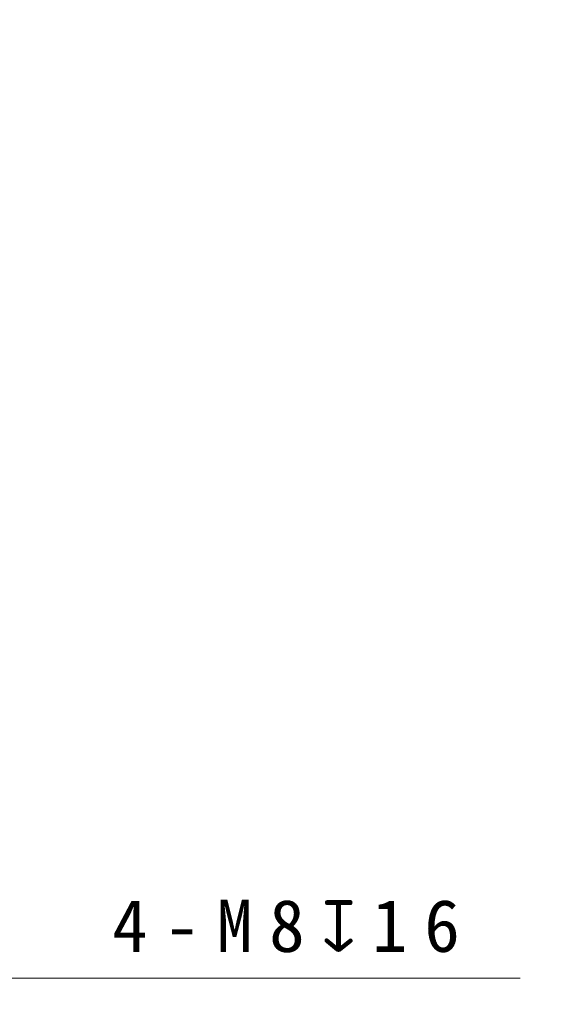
# Model space of a CAD drawing. Header units: millimetres. Extents: x 174 to 8746, y 150 to 6154.
# Tile 32 of 49: x 7257 to 7865, y 1644 to 2773. Entities that reach past the tile are written whole.
import ezdxf

# ---------------------------------------------------------------- set-up
doc = ezdxf.new("R2010")
doc.units = ezdxf.units.MM
doc.header["$MEASUREMENT"] = 0
doc.layers.add('图层0000', color=7, linetype='Continuous', lineweight=25)
doc.dimstyles.new('线性样式 (GB)', dxfattribs={"dimtxt": 2, "dimasz": 2, "dimexe": 1, "dimexo": 0.5, "dimgap": 0.5, "dimtad": 1, "dimdsep": 46, "dimcen": -2.127267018, "dimclrd": 7, "dimclre": 7, "dimclrt": 7, "dimadec": 0, "dimazin": 0, "dimtfac": 0.7, "dimtmove": 0, "dimatfit": 1, "dimfxl": 1, "dimfrac": 2, "dimtolj": 1, "dimtzin": 0, "dimlwd": 18, "dimlwe": 18, "dimarcsym": 0})

# ---------------------------------------------------------------- blocks, each defined once
blk = doc.blocks.new('DimBlk2741')
at = {"layer": '图层0000', "color": 7, "linetype": 'Continuous', "lineweight": 18}
for p in [(6888.168262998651, 1986.317953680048), (7830.375069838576, 1673.905873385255)]:
    blk.add_line(p, (7220.865919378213, 1673.905873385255), dxfattribs=at)
at = {"layer": '图层0000', "color": 7, "linetype": 'Continuous', "lineweight": -3}
blk.add_solid([(6899.173472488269, 1998.037754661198), (6844.429370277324, 2027.389954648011), (6877.163053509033, 1974.598152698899)], dxfattribs=at)
at = {"layer": '图层0000', "color": 5, "linetype": 'Continuous', "lineweight": 18, "insert": (7571.569095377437, 1703.010351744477), "char_height": 60, "attachment_point": 8, "line_spacing_factor": 1.2}
blk.add_mtext('\\T1.468750;\\W1;\\FSimSun|b0|i0;4-M8{\\Fgdt;x}16', dxfattribs=at)

msp = doc.modelspace()

# ---------------------------------------------------------------- hatches: boundary and pattern name
at = {"layer": '图层0000', "linetype": 'Continuous', "lineweight": -3}
h = msp.add_hatch(dxfattribs=at)
h.set_pattern_fill('ANSI31', color=256, scale=95.25, style=0, pattern_type=2)
h.set_pattern_definition([(45, (0, 0), (-67.35192090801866, 67.35192090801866), [])])
edge = h.paths.add_edge_path(flags=16)
edge.add_spline(control_points=[(5579.118830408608, 3560.166613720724), (5117.547128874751, 2170.568488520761), (6914.763736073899, 3352.865927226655), (7823.400492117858, 2806.12860331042)], knot_values=[0, 0, 0, 0, 1, 1, 1, 1], degree=3, periodic=0)
edge.add_arc((6302.250042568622, 3977.666613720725), 1919.999999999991, 322.3977665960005, 397.6022334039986)
edge.add_spline(control_points=[(7823.400492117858, 5149.204624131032), (6914.763736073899, 4602.467300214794), (5117.547128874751, 5784.76473892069), (5579.118830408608, 4395.166613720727)], knot_values=[0, 0, 0, 0, 1, 1, 1, 1], degree=3, periodic=0)
edge.add_arc((6302.250042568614, 3977.666613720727), 835.0000000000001, 210.0000000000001, 509.9999999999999)

# ---------------------------------------------------------------- linework, layer by layer
at = {"layer": '图层0000', "color": 7}
msp.add_open_spline([(5579.118830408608, 3560.166613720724), (5117.547128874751, 2170.568488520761), (6914.763736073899, 3352.865927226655), (7823.400492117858, 2806.12860331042)], degree=3, dxfattribs=at)

# ---------------------------------------------------------------- dimensions: what is measured, and where the dimension line sits
at = {"layer": '图层0000', "color": 7, "linetype": 'Continuous', "lineweight": -3}
dim = msp.add_diameter_dim_2p(p1=(6844.429370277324, 2027.389954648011), p2=(6834.223628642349, 2036.973421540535), text='\\T1.25;\\W1;\\FSimSun;4-M8{\\Fgdt;x}16', dimstyle='线性样式 (GB)', override={"dimscale": 1, "dimtxt": 60, "dimasz": 60, "dimexe": 30, "dimexo": 15, "dimgap": 30, "dimtad": 1, "dimtih": 1, "dimtoh": 1, "dimdec": 2, "dimlfac": 0.0166666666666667, "dimrnd": 0, "dimzin": 8, "dimdsep": 46, "dimlunit": 2, "dimtxsty": 'Standard', "dimsah": 1, "dimtsz": 0, "dimcen": 0, "dimdle": 0, "dimse1": 0, "dimse2": 0, "dimsd1": 0, "dimsd2": 1, "dimclrd": 7, "dimclre": 7, "dimclrt": 5, "dimaunit": 0, "dimadec": 2, "dimazin": 2, "dimtol": 0, "dimlim": 0, "dimtp": 0, "dimtm": 0, "dimtfac": 0.699999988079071, "dimtdec": 2, "dimtix": 0, "dimtofl": 0, "dimtmove": 0, "dimatfit": 3, "dimtfillclr": 0, "dimfrac": 2, "dimtzin": 0, "dimlwd": 18, "dimlwe": 18}, dxfattribs=at)
dim.commit()
dim.dimension.update_dxf_attribs({"geometry": 'DimBlk2741', "text_midpoint": (7571.569095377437, 1643.905873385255), "dimtype": 163})

doc.saveas('drawing.dxf')
